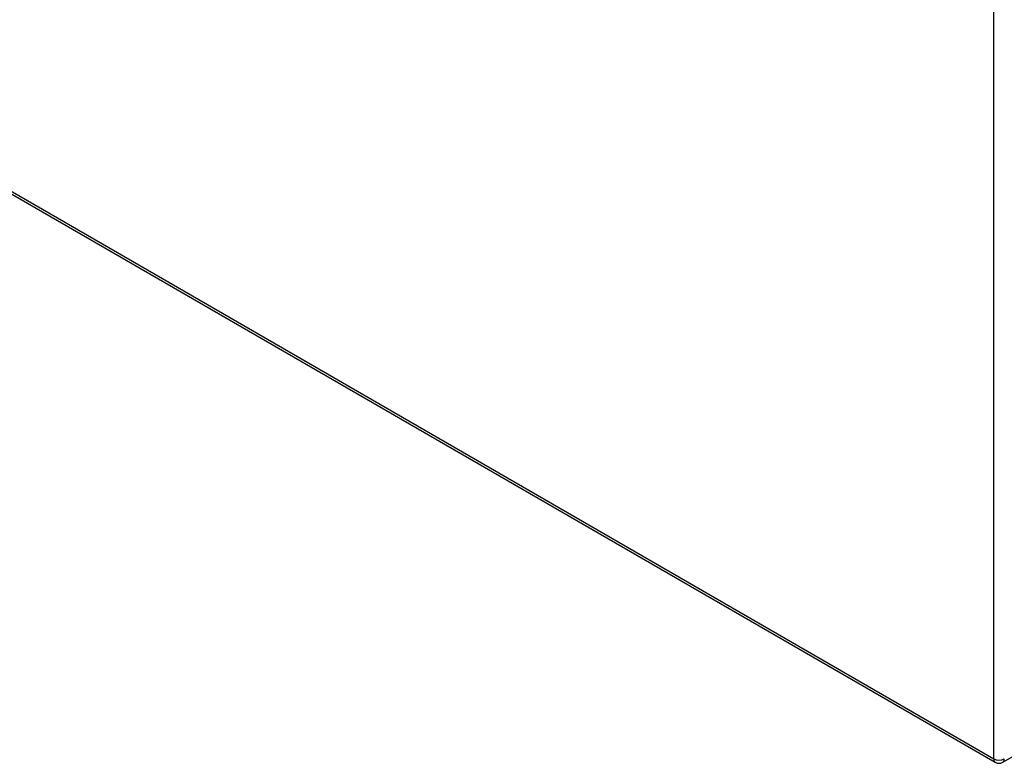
# Model space of a CAD drawing. Header units: inches. Extents: x 20 to 506, y 54 to 236.
# Tile 185 of 245: x 485 to 498, y 167 to 177. Entities that reach past the tile are written whole.
import ezdxf

# ---------------------------------------------------------------- set-up
doc = ezdxf.new("R2010")
doc.units = ezdxf.units.IN
doc.header["$MEASUREMENT"] = 0
doc.layers.add('Visible Edges(ANSI)', color=7, linetype='Continuous', lineweight=25)
doc.layers.add('Visible Tangent Edges(ANSI)', color=7, linetype='Continuous', lineweight=25)

msp = doc.modelspace()

# ---------------------------------------------------------------- linework, layer by layer
at = {"layer": 'Visible Edges(ANSI)'}
for p, q in [((463.984, 186.284), (497.645, 166.85)), ((497.744, 166.85), (498.24, 167.136))]:
    msp.add_line(p, q, dxfattribs=at)
msp.add_arc((497.695, 166.935), 0.099, 240, 300, dxfattribs=at)
at = {"layer": 'Visible Tangent Edges(ANSI)'}
for p, q in [((497.625, 166.895), (497.625, 191.161)), ((463.963, 186.33), (497.625, 166.895))]:
    msp.add_line(p, q, dxfattribs=at)
for major_axis, start_param, end_param in [((-0.0495, -0.0857), 5.497787, 6.283185), ((0.099, 0), 3.926991, 5.497787), ((0.0495, -0.0857), 0, 0.785398)]:
    msp.add_ellipse((497.695, 166.935), major_axis=major_axis, ratio=0.57735, start_param=start_param, end_param=end_param, dxfattribs=at)

doc.saveas('drawing.dxf')
